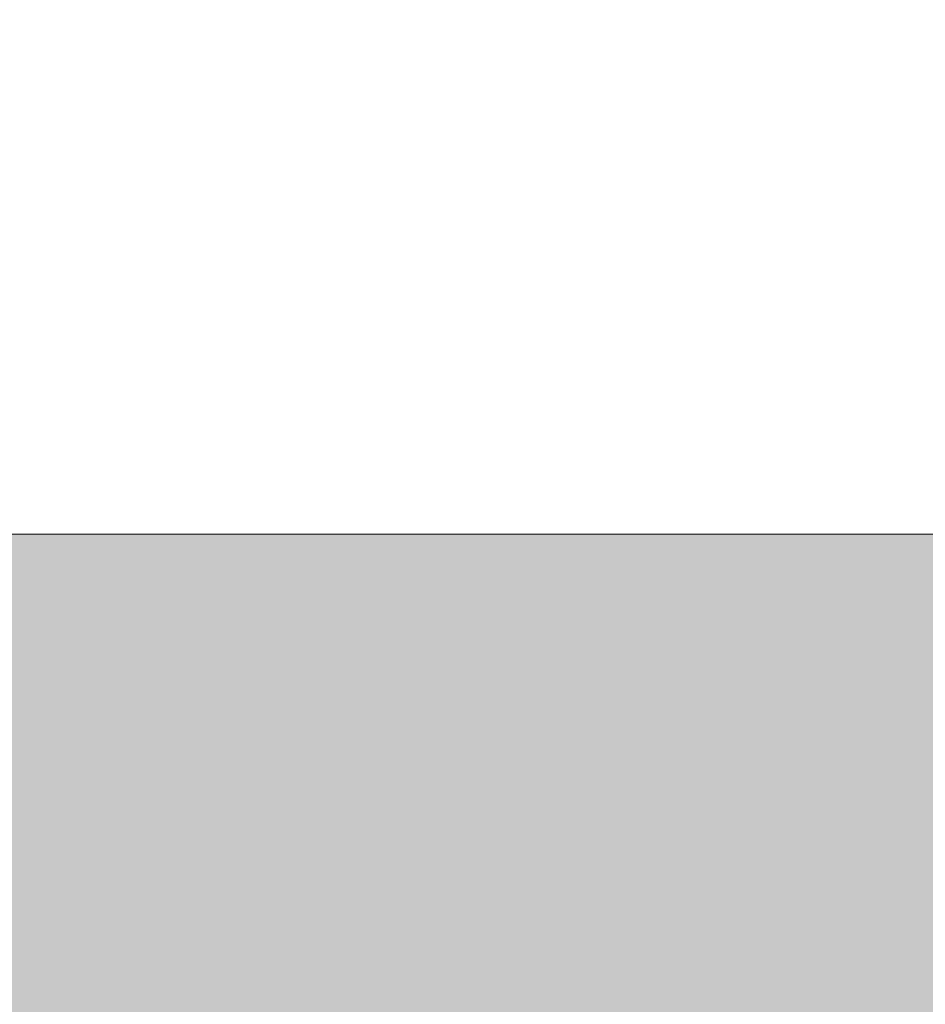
# Model space of a CAD drawing. Header units: metres. Extents: x -33 to 1508, y -379 to 284.
# Tile 18 of 129: x -26.75055 to -26.74082, y -19.01964 to -19.00906. Entities that reach past the tile are written whole.
import ezdxf

# ---------------------------------------------------------------- set-up
doc = ezdxf.new("R2010")
doc.units = ezdxf.units.M
doc.layers.add('A-GLAZ', color=151, linetype='Continuous', lineweight=18)
doc.layers.add('A-WALL-PATT', color=111, linetype='Continuous', lineweight=35)

# ---------------------------------------------------------------- blocks, each defined once
blk = doc.blocks.new('Casement w Mullions-Number_0002 - Janela 300 x 150 _cm_-1038435-1-PLANTA CONSTRUIR DEMOLIR')
at = {"layer": 'A-GLAZ', "color": 1}
blk.add_line((-1.05, 0.075), (-1.05, -0.075), dxfattribs=at)

msp = doc.modelspace()

# ---------------------------------------------------------------- hatches: boundary and pattern name
at = {"layer": 'A-WALL-PATT', "lineweight": 18}
h = msp.add_hatch(color=256, dxfattribs=at)
h.paths.add_polyline_path([(-26.883955, -20.164587), (-26.733955, -20.164587), (-26.733955, -19.014587), (-26.883955, -19.014587)], flags=0)
h.paths.add_polyline_path([(-26.733955, -16.914587), (-26.733955, -15.414587), (-26.883955, -15.414587), (-26.883955, -16.914587), (-26.763584, -16.914587)], flags=0)
h.paths.add_polyline_path([(-26.858173, -13.314587), (-26.733955, -13.314587), (-26.733955, -12.764587), (-26.883955, -12.764587), (-26.883955, -13.314587), (-26.859328, -13.314587)], flags=0)

# ---------------------------------------------------------------- block references
at = {"layer": 'A-GLAZ', "color": 1, "rotation": 89.99999999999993}
msp.add_blockref('Casement w Mullions-Number_0002 - Janela 300 x 150 _cm_-1038435-1-PLANTA CONSTRUIR DEMOLIR', (-26.808955, -17.964587), dxfattribs=at)

doc.saveas('drawing.dxf')
